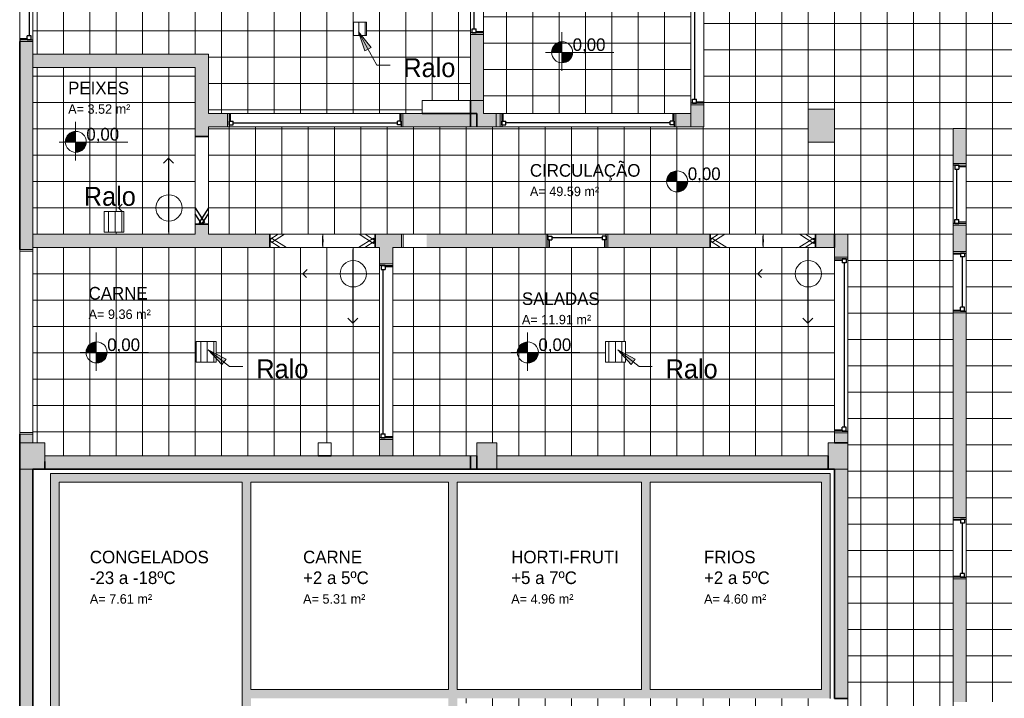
# Model space of a CAD drawing. Header units: metres. Extents: x -29 to 48, y -24 to 81.
# Tile 7 of 26: x -28.51 to -17.29, y -11.27 to -3.55. Entities that reach past the tile are written whole.
import ezdxf

# ---------------------------------------------------------------- set-up
doc = ezdxf.new("R2010")
doc.units = ezdxf.units.M
for name, color, linetype, lineweight in [('A-AREA-IDEN', 2, 'Continuous', 9), ('A-DETL', 90, 'Continuous', 18), ('A-DETL-GENF', 92, 'Continuous', 18), ('A-DETL-MBND', 5, 'Continuous', 18), ('A-DOOR', 31, 'Continuous', 18), ('A-GLAZ', 151, 'Continuous', 18), ('A-WALL', 113, 'Continuous', 18), ('A-WALL-PATT', 111, 'Continuous', 35), ('G-ANNO-TEXT', 231, 'Continuous', 9)]:
    doc.layers.add(name, color=color, linetype=linetype, lineweight=lineweight)
doc.styles.add('Century Gothic', font='GOTHIC.TTF', dxfattribs={"height": 0.107783})
doc.styles.add('Century Gothic_1', font='GOTHIC.TTF', dxfattribs={"height": 0.143711})
doc.styles.add('Century Gothic_2', font='GOTHIC.TTF', dxfattribs={"height": 0.215567})
doc.styles.add('Century Gothic_B', font='txt', dxfattribs={"height": 0.143612})

# ---------------------------------------------------------------- blocks, each defined once
blk = doc.blocks.new('Casement w Mullions-Number_0002 - _JANELA-2635482-PAGINAÇÃO DE PISO _Compreende trechos 2 e 3_')
at = {"layer": 'A-GLAZ'}
for p, q in [((-1.05, 0.075), (-1.05, -0.075)), ((-1.03095, -0.075), (-1.03095, 0.075)), ((-1.03095, 0.075), (-1.03095, -0.075)), ((1.03095, 0.075), (1.03095, -0.075)), ((1.03095, -0.075), (1.03095, 0.075)), ((1.05, -0.075), (1.05, 0.075)), ((-1.05, -0.075), (-1.03095, -0.075)), ((-1.03095, -0.075), (1.03095, -0.075)), ((1.03095, -0.075), (1.05, -0.075))]:
    blk.add_line(p, q, dxfattribs=at)
at = {"layer": 'A-GLAZ', "lineweight": 25}
for p, q in [((-1.03095, 0.01055), (-1.03095, 0.075)), ((-1.03095, 0.055), (-1.03095, 0.01055)), ((-1.03095, 0.055), (-0.9865, 0.055)), ((-1.03095, 0.01055), (-0.9865, 0.01055)), ((-1.03095, 0.01055), (-1.01825, 0.01055)), ((-1.01825, -0.075), (-1.01825, 0.01055)), ((-0.9865, 0.055), (-0.9865, 0.01055)), ((-0.9865, 0.03277), (0.9865, 0.03277)), ((0.9865, 0.055), (0.9865, 0.01055)), ((1.03095, 0.055), (0.9865, 0.055)), ((1.03095, 0.01055), (0.9865, 0.01055)), ((1.01825, 0.01055), (1.03095, 0.01055)), ((1.01825, 0.01055), (1.01825, -0.075)), ((1.03095, 0.01055), (1.03095, 0.075)), ((1.03095, 0.055), (1.03095, 0.01055)), ((-1.01825, -0.075), (-1.05, -0.075)), ((1.01825, -0.075), (1.05, -0.075))]:
    blk.add_line(p, q, dxfattribs=at)
blk = doc.blocks.new('Casement w Mullions-Number_0002 - _JANELA-V13-PAGINAÇÃO DE PISO _Compreende trechos 2 e 3_')
at = {"layer": 'A-GLAZ'}
for p, q in [((-1.05, 0.075), (-1.05, -0.075)), ((-1.03095, -0.075), (-1.03095, 0.075)), ((-1.03095, 0.075), (-1.03095, -0.075)), ((1.03095, 0.075), (1.03095, -0.075)), ((1.03095, -0.075), (1.03095, 0.075)), ((1.05, -0.075), (1.05, 0.075)), ((-1.05, -0.075), (-1.03095, -0.075)), ((-1.03095, -0.075), (1.03095, -0.075)), ((1.03095, -0.075), (1.05, -0.075))]:
    blk.add_line(p, q, dxfattribs=at)
blk = doc.blocks.new('Casement w Mullions-Number_0002 - _JANELA 2-2374376-PAGINAÇÃO DE PISO _Compreende trechos 2 e 3_')
at = {"layer": 'A-GLAZ'}
for p, q in [((-1, 0.075), (-1, -0.075)), ((-0.98095, -0.075), (-0.98095, 0.075)), ((-0.98095, 0.075), (-0.98095, -0.075)), ((0.98095, 0.075), (0.98095, -0.075)), ((0.98095, -0.075), (0.98095, 0.075)), ((1, -0.075), (1, 0.075))]:
    blk.add_line(p, q, dxfattribs=at)
at = {"layer": 'A-GLAZ', "lineweight": 25}
for p, q in [((-0.98095, 0.01055), (-0.98095, 0.075)), ((-0.98095, 0.055), (-0.98095, 0.01055)), ((-0.98095, 0.055), (-0.9365, 0.055)), ((-0.98095, 0.01055), (-0.9365, 0.01055)), ((-0.98095, 0.01055), (-0.96825, 0.01055)), ((-0.96825, -0.075), (-0.96825, 0.01055)), ((-0.9365, 0.055), (-0.9365, 0.01055)), ((-0.9365, 0.032775), (0.9365, 0.032775)), ((0.9365, 0.055), (0.9365, 0.01055)), ((0.98095, 0.055), (0.9365, 0.055)), ((0.98095, 0.01055), (0.9365, 0.01055)), ((0.96825, 0.01055), (0.98095, 0.01055)), ((0.96825, 0.01055), (0.96825, -0.075)), ((0.98095, 0.01055), (0.98095, 0.075)), ((0.98095, 0.055), (0.98095, 0.01055))]:
    blk.add_line(p, q, dxfattribs=at)
blk = doc.blocks.new('Casement w Mullions-Number_0002 - _JANELA 5-2627089-PAGINAÇÃO DE PISO _Compreende trechos 2 e 3_')
at = {"layer": 'A-GLAZ'}
for p, q in [((-0.35, -0.075), (-0.35, 0.075)), ((-0.33095, 0.075), (-0.33095, -0.075)), ((-0.33095, -0.075), (-0.33095, 0.075)), ((0.33095, -0.075), (0.33095, 0.075)), ((0.33095, 0.075), (0.33095, -0.075)), ((0.35, 0.075), (0.35, -0.075))]:
    blk.add_line(p, q, dxfattribs=at)
at = {"layer": 'A-GLAZ', "lineweight": 25}
for p, q in [((-0.31825, 0.075), (-0.31825, -0.01055)), ((0.31825, -0.01055), (0.31825, 0.075)), ((-0.33095, -0.01055), (-0.2865, -0.01055)), ((-0.33095, -0.055), (-0.33095, -0.01055)), ((-0.33095, -0.01055), (-0.31825, -0.01055)), ((-0.33095, -0.01055), (-0.33095, -0.075)), ((-0.33095, -0.055), (-0.2865, -0.055)), ((-0.2865, -0.055), (-0.2865, -0.01055)), ((-0.2865, -0.032775), (0.2865, -0.032775)), ((0.2865, -0.055), (0.2865, -0.01055)), ((0.33095, -0.01055), (0.2865, -0.01055)), ((0.33095, -0.055), (0.2865, -0.055)), ((0.31825, -0.01055), (0.33095, -0.01055)), ((0.33095, -0.055), (0.33095, -0.01055)), ((0.33095, -0.01055), (0.33095, -0.075))]:
    blk.add_line(p, q, dxfattribs=at)
blk = doc.blocks.new('Casement w Mullions-Number_0002 - _JANELA 5-2405608-PAGINAÇÃO DE PISO _Compreende trechos 2 e 3_')
at = {"layer": 'A-GLAZ'}
for p, q in [((0.33095, 0.075), (0.33095, -0.075)), ((0.33095, -0.075), (0.33095, 0.075)), ((0.35, -0.075), (0.35, 0.075))]:
    blk.add_line(p, q, dxfattribs=at)
blk = doc.blocks.new('Casement w Mullions-Number_0002 - _JANELA 2-2379083-PAGINAÇÃO DE PISO _Compreende trechos 2 e 3_')
at = {"layer": 'A-GLAZ'}
for p, q in [((-1, -0.075), (-1, 0.075)), ((-0.98095, 0.075), (-0.98095, -0.075)), ((-0.98095, -0.075), (-0.98095, 0.075)), ((0.98095, -0.075), (0.98095, 0.075)), ((0.98095, 0.075), (0.98095, -0.075)), ((1, 0.075), (1, -0.075))]:
    blk.add_line(p, q, dxfattribs=at)
at = {"layer": 'A-GLAZ', "lineweight": 25}
for p, q in [((-0.96825, 0.075), (-0.96825, -0.01055)), ((0.96825, -0.01055), (0.96825, 0.075)), ((-0.98095, -0.01055), (-0.9365, -0.01055)), ((-0.98095, -0.055), (-0.98095, -0.01055)), ((-0.98095, -0.01055), (-0.96825, -0.01055)), ((-0.98095, -0.01055), (-0.98095, -0.075)), ((-0.98095, -0.055), (-0.9365, -0.055)), ((-0.9365, -0.055), (-0.9365, -0.01055)), ((-0.9365, -0.032775), (0.9365, -0.032775)), ((0.9365, -0.055), (0.9365, -0.01055)), ((0.98095, -0.01055), (0.9365, -0.01055)), ((0.98095, -0.055), (0.9365, -0.055)), ((0.96825, -0.01055), (0.98095, -0.01055)), ((0.98095, -0.055), (0.98095, -0.01055)), ((0.98095, -0.01055), (0.98095, -0.075))]:
    blk.add_line(p, q, dxfattribs=at)
blk = doc.blocks.new('Casement w Mullions-Number_0002 - _JANELA 2-2636773-PAGINAÇÃO DE PISO _Compreende trechos 2 e 3_')
at = {"layer": 'A-GLAZ'}
for p, q in [((-1, 0.075), (-1, -0.075)), ((-0.98095, -0.075), (-0.98095, 0.075)), ((-0.98095, 0.075), (-0.98095, -0.075)), ((0.98095, 0.075), (0.98095, -0.075)), ((0.98095, -0.075), (0.98095, 0.075)), ((1, -0.075), (1, 0.075))]:
    blk.add_line(p, q, dxfattribs=at)
at = {"layer": 'A-GLAZ', "lineweight": 25}
for p, q in [((-0.98095, 0.01055), (-0.98095, 0.075)), ((-0.98095, 0.055), (-0.98095, 0.01055)), ((-0.98095, 0.055), (-0.9365, 0.055)), ((-0.98095, 0.01055), (-0.9365, 0.01055)), ((-0.98095, 0.01055), (-0.96825, 0.01055)), ((-0.96825, -0.075), (-0.96825, 0.01055)), ((-0.9365, 0.055), (-0.9365, 0.01055)), ((-0.9365, 0.032775), (0.9365, 0.032775)), ((0.9365, 0.055), (0.9365, 0.01055)), ((0.98095, 0.055), (0.9365, 0.055)), ((0.98095, 0.01055), (0.9365, 0.01055)), ((0.96825, 0.01055), (0.98095, 0.01055)), ((0.96825, 0.01055), (0.96825, -0.075)), ((0.98095, 0.01055), (0.98095, 0.075)), ((0.98095, 0.055), (0.98095, 0.01055))]:
    blk.add_line(p, q, dxfattribs=at)
blk = doc.blocks.new('Casement w Mullions-Number_0002 - _JANELA 2-2381636-PAGINAÇÃO DE PISO _Compreende trechos 2 e 3_')
at = {"layer": 'A-GLAZ'}
for p, q in [((-1, 0.075), (-1, -0.075)), ((-0.98095, -0.075), (-0.98095, 0.075)), ((-0.98095, 0.075), (-0.98095, -0.075)), ((0.98095, 0.075), (0.98095, -0.075)), ((0.98095, -0.075), (0.98095, 0.075)), ((1, -0.075), (1, 0.075))]:
    blk.add_line(p, q, dxfattribs=at)
at = {"layer": 'A-GLAZ', "lineweight": 25}
for p, q in [((-0.98095, 0.01055), (-0.98095, 0.075)), ((-0.98095, 0.055), (-0.98095, 0.01055)), ((-0.98095, 0.055), (-0.9365, 0.055)), ((-0.98095, 0.01055), (-0.9365, 0.01055)), ((-0.98095, 0.01055), (-0.96825, 0.01055)), ((-0.96825, -0.075), (-0.96825, 0.01055)), ((-0.9365, 0.055), (-0.9365, 0.01055)), ((-0.9365, 0.032775), (0.9365, 0.032775)), ((0.9365, 0.055), (0.9365, 0.01055)), ((0.98095, 0.055), (0.9365, 0.055)), ((0.98095, 0.01055), (0.9365, 0.01055)), ((0.96825, 0.01055), (0.98095, 0.01055)), ((0.96825, 0.01055), (0.96825, -0.075)), ((0.98095, 0.01055), (0.98095, 0.075)), ((0.98095, 0.055), (0.98095, 0.01055))]:
    blk.add_line(p, q, dxfattribs=at)
blk = doc.blocks.new('Casement w Mullions-Number_0002 - _JANELA 5-V20-PAGINAÇÃO DE PISO _Compreende trechos 2 e 3_')
at = {"layer": 'A-GLAZ'}
for p, q in [((-0.35, 0.075), (-0.35, -0.075)), ((-0.33095, -0.075), (-0.33095, 0.075)), ((-0.33095, 0.075), (-0.33095, -0.075)), ((0.33095, 0.075), (0.33095, -0.075)), ((0.33095, -0.075), (0.33095, 0.075)), ((0.35, -0.075), (0.35, 0.075))]:
    blk.add_line(p, q, dxfattribs=at)
at = {"layer": 'A-GLAZ', "lineweight": 25}
for p, q in [((-0.33095, 0.01055), (-0.33095, 0.075)), ((-0.33095, 0.055), (-0.33095, 0.01055)), ((-0.33095, 0.055), (-0.2865, 0.055)), ((-0.33095, 0.01055), (-0.2865, 0.01055)), ((-0.33095, 0.01055), (-0.31825, 0.01055)), ((-0.31825, -0.075), (-0.31825, 0.01055)), ((-0.2865, 0.055), (-0.2865, 0.01055)), ((-0.2865, 0.032775), (0.2865, 0.032775)), ((0.2865, 0.055), (0.2865, 0.01055)), ((0.33095, 0.055), (0.2865, 0.055)), ((0.33095, 0.01055), (0.2865, 0.01055)), ((0.31825, 0.01055), (0.33095, 0.01055)), ((0.31825, 0.01055), (0.31825, -0.075)), ((0.33095, 0.01055), (0.33095, 0.075)), ((0.33095, 0.055), (0.33095, 0.01055))]:
    blk.add_line(p, q, dxfattribs=at)
blk = doc.blocks.new('M_Bifold-2 Panel - 0915 x 2134mm-2540480-PAGINAÇÃO DE PISO _Compreende trechos 2 e 3_')
at = {"layer": 'A-DOOR', "color": 7}
for p, q in [((-0.6, 0), (-0.482, 0.075)), ((-0.58, 0.031), (-0.6, 0)), ((-0.411, 0.075), (-0.58, -0.032)), ((-0.419, -0.075), (-0.58, 0.031)), ((0.433, -0.075), (0.58, 0.018)), ((0.58, 0.018), (0.6, -0.014)), ((-0.6, 0), (-0.486, -0.075)), ((-0.58, -0.032), (-0.6, 0)), ((0.6, -0.014), (0.504, -0.075))]:
    blk.add_line(p, q, dxfattribs=at)
at = {"layer": 'A-DOOR'}
for p, q in [((0.411, 0.075), (0.58, -0.032)), ((0.6, 0), (0.482, 0.075)), ((0.58, -0.032), (0.6, 0))]:
    blk.add_line(p, q, dxfattribs=at)
at = {"layer": 'A-DOOR', "color": 7}
for centre, radius, start, end in [((0.917, -0.001), 0.923, 175.2437, 184.5797), ((-0.917, -0.001), 0.918, 355.3971, 4.7804)]:
    blk.add_arc(centre, radius, start, end, dxfattribs=at)
blk = doc.blocks.new('M_Bifold-2 Panel - Cópia - 0915 x 2134mm-2556631-PAGINAÇÃO DE PISO _Compreende trechos 2 e 3_')
at = {"layer": 'A-DOOR', "lineweight": 25}
for p, q in [((0.311, 0.075), (0.48, -0.032)), ((0.311, -0.075), (0.48, 0.032)), ((0.5, 0), (0.382, 0.075)), ((0.5, 0), (0.382, -0.075)), ((0.48, 0.032), (0.5, 0)), ((0.48, -0.032), (0.5, 0))]:
    blk.add_line(p, q, dxfattribs=at)

msp = doc.modelspace()

# ---------------------------------------------------------------- hatches: boundary and pattern name
at = {"layer": 'A-DETL-GENF'}
h = msp.add_hatch(dxfattribs=at)
h.set_pattern_fill('FP_9', color=8, style=0, pattern_type=2)
h.set_pattern_definition([(0, (0.188, 0.225), (0, 0.3), []), (90, (0.188, 0.225), (-0.3, 2e-17), [])])
h.paths.add_polyline_path([(-24.164, -4.615), (-23.927, -4.615), (-23.927, -4.465), (-23.377, -4.465), (-23.377, -0.825), (-24.112, -0.825), (-24.112, 0.525), (-24.662, 0.525), (-24.662, 4.925), (-28.212, 4.925), (-28.212, 4.695), (-28.362, 4.695), (-28.362, -0.58), (-28.212, -0.58), (-28.212, -0.815), (-28.362, -0.815), (-28.362, -3.94), (-26.362, -3.94), (-26.362, -4.615), (-24.348, -4.615)], flags=0)
h.paths.add_polyline_path([(-24.662, -3.725), (-24.709, -3.725), (-24.709, -3.575), (-24.559, -3.575), (-24.559, -3.725)], flags=0)
h.paths.add_polyline_path([(-26.954, -2.061), (-26.978, -2.061), (-26.978, -1.829), (-26.751, -1.829), (-26.751, -2.061), (-26.781, -2.061)], flags=0)
h.paths.add_polyline_path([(-27.029, -1.239), (-27.029, -1.119), (-27.145, -1.119), (-27.141, -1.089), (-27.129, -1.061), (-27.111, -1.036), (-27.087, -1.017), (-27.059, -1.004), (-27.029, -0.999), (-27.029, -1.119), (-26.908, -1.119), (-26.911, -1.146), (-26.92, -1.172), (-26.935, -1.194), (-26.954, -1.213), (-26.976, -1.228), (-27.002, -1.236)], flags=0)
h.paths.add_polyline_path([(-26.966, 3.454), (-26.966, 3.685), (-26.739, 3.685), (-26.739, 3.454)], flags=0)
h = msp.add_hatch(dxfattribs=at)
h.set_pattern_fill('FP_31', style=0, pattern_type=2)
h.set_pattern_definition([(90, (-0.8, 0), (-0.075, 5e-18), [])])
h.paths.add_polyline_path([(-19.602, -19.59), (-19.452, -19.59), (-19.452, -19.44), (-19.602, -19.44), (-19.602, -19.52)], flags=0)
h.paths.add_polyline_path([(-23.993, -14.475), (-23.993, -14.255), (-24.943, -14.255), (-24.943, -14.475), (-24.348, -14.475)], flags=0)
h.paths.add_polyline_path([(-14.277, -12.49), (-14.127, -12.49), (-14.127, -12.34), (-14.277, -12.34), (-14.277, -12.415)], flags=0)
h.paths.add_polyline_path([(-26.501, -7.446), (-26.274, -7.446), (-26.274, -7.213), (-26.501, -7.213), (-26.501, -7.414)], flags=0)
h.paths.add_polyline_path([(-21.61, -7.446), (-21.61, -7.213), (-21.837, -7.213), (-21.837, -7.446)], flags=0)
h.paths.add_polyline_path([(-27.551, -5.965), (-27.324, -5.965), (-27.324, -5.732), (-27.551, -5.732), (-27.551, -5.877)], flags=0)
h.paths.add_polyline_path([(-24.662, -3.725), (-24.559, -3.725), (-24.559, -3.575), (-24.709, -3.575), (-24.709, -3.725)], flags=0)
h.paths.add_polyline_path([(-22.219, -2.831), (-21.992, -2.831), (-21.992, -2.599), (-22.219, -2.599)], flags=0)
h.paths.add_polyline_path([(-26.954, -2.061), (-26.751, -2.061), (-26.751, -1.829), (-26.978, -1.829), (-26.978, -2.061), (-26.976, -2.061)], flags=0)
h.paths.add_polyline_path([(-23.937, 0.51), (-23.787, 0.51), (-23.787, 0.66), (-23.937, 0.66), (-23.937, 0.655)], flags=0)
h.paths.add_polyline_path([(-17.048, 1.232), (-16.363, 1.232), (-16.363, 1.457), (-17.048, 1.457), (-17.048, 1.232)], flags=0)
h.paths.add_polyline_path([(-26.966, 3.454), (-26.739, 3.454), (-26.739, 3.685), (-26.966, 3.685)], flags=0)
h.paths.add_polyline_path([(-20.716, 4.618), (-20.716, 4.85), (-20.943, 4.85), (-20.943, 4.618), (-20.925, 4.618)], flags=0)
h = msp.add_hatch(dxfattribs=at)
h.set_pattern_fill('FP_16', color=8, style=0, pattern_type=2)
h.set_pattern_definition([(0, (0.873, -0.59), (0, 0.3), []), (90, (0.873, -0.59), (-0.3, 2e-17), [])])
h.paths.add_polyline_path([(-17.727, -13.79), (-17.727, -12.465), (-15.502, -12.465), (-15.502, -12.415), (-15.202, -12.415), (-15.202, -12.565), (-11.227, -12.565), (-11.227, -12.415), (-10.827, -12.415), (-10.827, -12.515), (-8.987, -12.515), (-8.987, -9.515), (-10.083, -9.515), (-10.083, -5.737), (-12.345, -3.689), (-16.227, -3.689), (-16.227, -2.425), (-19.377, -2.425), (-19.377, 0.725), (-23.962, 0.725), (-23.962, -0.675), (-23.377, -0.675), (-23.377, -0.505), (-23.077, -0.505), (-23.077, -0.665), (-20.717, -0.665), (-20.717, -4.765), (-26.362, -4.765), (-26.362, -5.99), (-19.077, -5.99), (-19.077, -12.79), (-19.227, -12.79), (-19.227, -13.79), (-17.877, -13.79)], flags=0)
h.paths.add_polyline_path([(-14.277, -12.49), (-14.277, -12.34), (-14.127, -12.34), (-14.127, -12.49)], flags=0)
h.paths.add_polyline_path([(-15.791, -11.465), (-17.877, -11.465), (-17.877, -4.785), (-17.727, -4.785), (-17.727, -11.315), (-15.027, -11.315), (-15.027, -11.465), (-15.502, -11.465)], flags=0)
h.paths.add_polyline_path([(-12.368, -11.465), (-14.027, -11.465), (-14.027, -11.315), (-11.277, -11.315), (-11.277, -11.465), (-12.277, -11.465)], flags=0)
h.paths.add_polyline_path([(-12.771, -10.216), (-12.771, -9.983), (-12.544, -9.983), (-12.544, -10.216)], flags=0)
h.paths.add_polyline_path([(-15.791, -10.166), (-15.791, -9.933), (-15.564, -9.933), (-15.564, -10.166)], flags=0)
h.paths.add_polyline_path([(-17.141, -10.166), (-17.141, -9.933), (-16.914, -9.933), (-16.914, -10.166)], flags=0)
h.paths.add_polyline_path([(-16.314, -8.686), (-16.541, -8.686), (-16.541, -8.454), (-16.314, -8.454)], flags=0)
h.paths.add_polyline_path([(-14.552, -8.209), (-14.552, -8.09), (-14.668, -8.09), (-14.665, -8.059), (-14.653, -8.031), (-14.635, -8.006), (-14.611, -7.987), (-14.583, -7.975), (-14.552, -7.97), (-14.552, -8.09), (-14.432, -8.09), (-14.435, -8.116), (-14.444, -8.142), (-14.458, -8.164), (-14.477, -8.183), (-14.5, -8.198), (-14.526, -8.207)], flags=0)
h.paths.add_polyline_path([(-15.829, -8.101), (-15.829, -7.151), (-15.609, -7.151), (-15.609, -8.101)], flags=0)
h.paths.add_polyline_path([(-11.573, -7.61), (-11.729, -7.454), (-11.057, -6.782), (-10.901, -6.938), (-11.277, -7.314)], flags=0)
h.paths.add_polyline_path([(-15.609, -5.701), (-15.829, -5.701), (-15.829, -4.751), (-15.609, -4.751)], flags=0)
h.paths.add_polyline_path([(-13.638, -5.545), (-13.793, -5.389), (-13.122, -4.717), (-12.966, -4.873), (-13.122, -5.029)], flags=0)
h.paths.add_polyline_path([(-21.025, -5.509), (-21.025, -5.39), (-21.141, -5.39), (-21.137, -5.359), (-21.125, -5.331), (-21.107, -5.306), (-21.083, -5.287), (-21.055, -5.275), (-21.025, -5.27), (-21.025, -5.39), (-20.904, -5.39), (-20.907, -5.416), (-20.916, -5.442), (-20.931, -5.464), (-20.95, -5.483), (-20.973, -5.498), (-20.998, -5.507)], flags=0)
h.paths.add_polyline_path([(-19.527, -4.94), (-19.527, -4.565), (-19.227, -4.565), (-19.227, -4.94)], flags=0)
h.paths.add_polyline_path([(-23.787, 0.51), (-23.937, 0.51), (-23.937, 0.66), (-23.787, 0.66), (-23.787, 0.65)], flags=0)
h = msp.add_hatch(dxfattribs=at)
h.set_pattern_fill('FP_14', color=8, style=0, pattern_type=2)
h.set_pattern_definition([(0, (0.133, 0.085), (0, 0.3), []), (90, (0.133, 0.085), (-0.3, 2e-17), [])])
h.paths.add_polyline_path([(-20.867, -4.615), (-20.867, -0.815), (-23.227, -0.815), (-23.227, -4.615), (-20.925, -4.615)], flags=0)
h.paths.add_polyline_path([(-22.336, -4.039), (-22.336, -3.919), (-22.452, -3.919), (-22.448, -3.889), (-22.437, -3.861), (-22.419, -3.836), (-22.395, -3.817), (-22.367, -3.804), (-22.336, -3.799), (-22.336, -3.919), (-22.216, -3.919), (-22.219, -3.946), (-22.228, -3.972), (-22.242, -3.994), (-22.261, -4.013), (-22.284, -4.028), (-22.31, -4.036)], flags=0)
h.paths.add_polyline_path([(-21.992, -2.831), (-22.219, -2.831), (-22.219, -2.599), (-21.992, -2.599)], flags=0)
for points in [[(-22.336, -3.919), (-22.336, -3.799), (-22.367, -3.804), (-22.395, -3.817), (-22.419, -3.836), (-22.437, -3.861), (-22.448, -3.889), (-22.452, -3.919), (-22.437, -3.919)], [(-22.336, -4.039), (-22.306, -4.035), (-22.284, -4.028), (-22.261, -4.013), (-22.242, -3.994), (-22.228, -3.972), (-22.219, -3.946), (-22.216, -3.919), (-22.336, -3.919)], [(-27.877, -4.94), (-27.877, -4.82), (-27.908, -4.825), (-27.936, -4.837), (-27.96, -4.856), (-27.978, -4.881), (-27.989, -4.909), (-27.993, -4.94), (-27.889, -4.94)], [(-27.877, -5.059), (-27.847, -5.055), (-27.825, -5.048), (-27.802, -5.033), (-27.783, -5.014), (-27.769, -4.992), (-27.76, -4.966), (-27.757, -4.94), (-27.877, -4.94), (-27.877, -5.057)], [(-21.037, -5.39), (-21.025, -5.39), (-21.025, -5.27), (-21.056, -5.275), (-21.083, -5.287), (-21.107, -5.306), (-21.125, -5.331), (-21.137, -5.359), (-21.141, -5.39), (-21.056, -5.39)], [(-21.025, -5.509), (-20.994, -5.505), (-20.973, -5.498), (-20.95, -5.483), (-20.931, -5.464), (-20.916, -5.442), (-20.907, -5.416), (-20.904, -5.39), (-21.025, -5.39), (-21.025, -5.507)], [(-27.64, -7.337), (-27.64, -7.217), (-27.67, -7.222), (-27.698, -7.234), (-27.722, -7.254), (-27.74, -7.278), (-27.752, -7.307), (-27.756, -7.337), (-27.74, -7.337)], [(-22.727, -7.337), (-22.727, -7.217), (-22.757, -7.222), (-22.785, -7.234), (-22.809, -7.254), (-22.827, -7.278), (-22.839, -7.307), (-22.843, -7.337), (-22.827, -7.337)], [(-27.64, -7.457), (-27.609, -7.453), (-27.588, -7.445), (-27.565, -7.431), (-27.546, -7.412), (-27.531, -7.389), (-27.522, -7.364), (-27.519, -7.337), (-27.64, -7.337)], [(-22.727, -7.457), (-22.696, -7.453), (-22.674, -7.445), (-22.652, -7.431), (-22.633, -7.412), (-22.618, -7.389), (-22.609, -7.364), (-22.606, -7.337), (-22.727, -7.337)]]:
    msp.add_hatch(color=7, dxfattribs=at).paths.add_polyline_path(points, flags=0)
h = msp.add_hatch(dxfattribs=at)
h.set_pattern_fill('FP_10', color=8, style=0, pattern_type=2)
h.set_pattern_definition([(0, (0.188, -0.29), (0, 0.3), []), (90, (0.188, -0.29), (-0.3, 2e-17), [])])
h.paths.add_polyline_path([(-28.362, -5.99), (-26.512, -5.99), (-26.512, -4.09), (-28.362, -4.09), (-28.362, -5.44)], flags=0)
h.paths.add_polyline_path([(-27.551, -5.965), (-27.551, -5.732), (-27.324, -5.732), (-27.324, -5.965)], flags=0)
h.paths.add_polyline_path([(-27.877, -5.059), (-27.877, -4.94), (-27.993, -4.94), (-27.989, -4.909), (-27.978, -4.881), (-27.96, -4.856), (-27.936, -4.837), (-27.908, -4.825), (-27.877, -4.82), (-27.877, -4.94), (-27.757, -4.94), (-27.76, -4.966), (-27.771, -4.995), (-27.783, -5.014), (-27.802, -5.033), (-27.825, -5.048), (-27.851, -5.057)], flags=0)
h = msp.add_hatch(dxfattribs=at)
h.set_pattern_fill('FP_11', color=8, style=0, pattern_type=2)
h.set_pattern_definition([(0, (0.188, 0.16), (0, 0.3), []), (90, (0.188, 0.16), (-0.3, 2e-17), [])])
h.paths.add_polyline_path([(-27.771, -8.515), (-25.112, -8.515), (-25.112, -8.365), (-24.962, -8.365), (-24.962, -8.515), (-24.412, -8.515), (-24.412, -6.14), (-28.362, -6.14), (-28.362, -8.365), (-28.227, -8.365), (-28.227, -8.515), (-28.162, -8.515)], flags=0)
h.paths.add_polyline_path([(-27.64, -7.457), (-27.64, -7.337), (-27.756, -7.337), (-27.752, -7.307), (-27.74, -7.278), (-27.722, -7.254), (-27.698, -7.234), (-27.67, -7.222), (-27.64, -7.217), (-27.64, -7.337), (-27.519, -7.337), (-27.522, -7.364), (-27.531, -7.389), (-27.546, -7.412), (-27.565, -7.431), (-27.588, -7.445), (-27.613, -7.454)], flags=0)
h.paths.add_polyline_path([(-26.362, -7.446), (-26.501, -7.446), (-26.501, -7.213), (-26.274, -7.213), (-26.274, -7.446)], flags=0)
h = msp.add_hatch(dxfattribs=at)
h.set_pattern_fill('FP_12', color=8, style=0, pattern_type=2)
h.set_pattern_definition([(0, (0.273, 0.16), (0, 0.3), []), (90, (0.273, 0.16), (-0.3, 2e-17), [])])
h.paths.add_polyline_path([(-23.877, -8.515), (-23.302, -8.515), (-23.302, -8.365), (-23.077, -8.365), (-23.077, -8.515), (-19.302, -8.515), (-19.302, -8.365), (-19.227, -8.365), (-19.227, -6.14), (-24.262, -6.14), (-24.262, -8.515)], flags=0)
h.paths.add_polyline_path([(-22.727, -7.457), (-22.727, -7.337), (-22.843, -7.337), (-22.839, -7.307), (-22.827, -7.278), (-22.809, -7.254), (-22.785, -7.234), (-22.757, -7.222), (-22.727, -7.217), (-22.727, -7.337), (-22.606, -7.337), (-22.609, -7.364), (-22.618, -7.389), (-22.633, -7.412), (-22.652, -7.431), (-22.674, -7.445), (-22.7, -7.454)], flags=0)
h.paths.add_polyline_path([(-21.61, -7.446), (-21.837, -7.446), (-21.837, -7.213), (-21.61, -7.213), (-21.61, -7.337)], flags=0)
h = msp.add_hatch(color=150, dxfattribs=at)
h.paths.add_polyline_path([(-24.348, -12.565), (-23.527, -12.565), (-23.527, -11.275), (-19.277, -11.275), (-19.277, -8.715), (-28.162, -8.715), (-28.162, -12.565), (-25.877, -12.565)], flags=0)
h.paths.add_polyline_path([(-23.627, -12.465), (-25.877, -12.465), (-25.877, -11.275), (-23.627, -11.275), (-23.627, -12.366)], flags=0)
h.paths.add_polyline_path([(-25.977, -12.465), (-28.062, -12.465), (-28.062, -8.815), (-25.977, -8.815), (-25.977, -11.275)], flags=0)
h.paths.add_polyline_path([(-25.877, -11.175), (-25.877, -8.815), (-23.627, -8.815), (-23.627, -11.175), (-24.348, -11.175)], flags=0)
h.paths.add_polyline_path([(-22.637, -11.175), (-23.527, -11.175), (-23.527, -8.815), (-21.427, -8.815), (-21.427, -11.175)], flags=0)
h.paths.add_polyline_path([(-21.327, -11.175), (-21.327, -8.815), (-19.377, -8.815), (-19.377, -11.175), (-20.925, -11.175)], flags=0)
h = msp.add_hatch(dxfattribs=at)
h.set_pattern_fill('FP_8', color=8, style=0, pattern_type=2)
h.set_pattern_definition([(0, (0.273, 0.125), (0, 0.3), []), (90, (0.273, 0.125), (-0.3, 2e-17), [])])
h.paths.add_polyline_path([(-23.377, -12.615), (-23.377, -12.465), (-23.077, -12.465), (-23.077, -12.615), (-19.377, -12.615), (-19.377, -12.49), (-19.227, -12.49), (-19.227, -11.275), (-23.527, -11.275), (-23.527, -12.615), (-23.488, -12.615)], flags=0)
h.paths.add_polyline_path([(-23.377, -11.481), (-23.449, -11.481), (-23.449, -11.331), (-23.299, -11.331), (-23.299, -11.481), (-23.321, -11.481)], flags=0)
at = {"layer": 'A-WALL'}
h = msp.add_hatch(color=7, dxfattribs=at)
h.paths.add_polyline_path([(-19.077, -8.365), (-19.077, -8.252), (-19.227, -8.252), (-19.227, -8.365)], flags=0)
h.paths.add_polyline_path([(-19.227, -6.252), (-19.077, -6.252), (-19.077, -5.99), (-19.227, -5.99), (-19.227, -6.14)], flags=0)
at = {"layer": 'A-WALL-PATT', "lineweight": 18}
h = msp.add_hatch(color=7, dxfattribs=at)
h.paths.add_polyline_path([(-20.717, -4.765), (-20.717, -4.515), (-20.867, -4.515), (-20.867, -4.765)], flags=0)
h.paths.add_polyline_path([(-20.717, -2.515), (-20.717, -0.665), (-20.867, -0.665), (-20.867, -2.515)], flags=0)
at = {"layer": 'A-WALL-PATT'}
h = msp.add_hatch(color=250, dxfattribs=at)
h.paths.add_polyline_path([(-23.302, -4.111), (-23.227, -4.111), (-23.227, -3.715), (-23.377, -3.715), (-23.377, -4.111)], flags=0)
h.paths.add_polyline_path([(-23.377, -1.715), (-23.227, -1.715), (-23.227, -0.815), (-23.377, -0.815), (-23.377, -0.825)], flags=0)
h = msp.add_hatch(color=250, dxfattribs=at)
h.paths.add_polyline_path([(-28.362, -8.365), (-28.362, -8.265), (-28.512, -8.265), (-28.512, -8.365)], flags=0)
h.paths.add_polyline_path([(-28.512, -1.695), (-28.362, -1.695), (-28.362, -1.515), (-28.512, -1.515)], flags=0)
for points in [[(-28.512, -6.165), (-28.362, -6.165), (-28.362, -3.795), (-28.512, -3.795), (-28.512, -5.99)], [(-28.362, -4.09), (-27.889, -4.09), (-27.889, -3.94), (-28.362, -3.94), (-28.362, -4.074)], [(-27.771, -4.09), (-26.512, -4.09), (-26.512, -3.94), (-27.889, -3.94), (-27.889, -4.09)], [(-23.377, -4.465), (-23.227, -4.465), (-23.227, -4.111), (-23.377, -4.111)], [(-23.302, -4.765), (-23.119, -4.765), (-23.119, -4.615), (-23.227, -4.615), (-23.227, -4.465), (-23.377, -4.465), (-23.377, -4.615), (-23.302, -4.615)], [(-23.302, -4.765), (-23.302, -4.615), (-23.877, -4.615), (-23.877, -4.765)], [(-23.082, -4.765), (-23.082, -4.615), (-23.119, -4.615), (-23.119, -4.765)], [(-28.227, -6.14), (-27.889, -6.14), (-27.889, -5.99), (-28.362, -5.99), (-28.362, -6.14)], [(-23.877, -6.14), (-23.119, -6.14), (-23.119, -5.99), (-23.877, -5.99)], [(-28.227, -8.577), (-28.227, -8.365), (-28.512, -8.365), (-28.512, -8.577), (-28.362, -8.577)], [(-23.302, -8.601), (-23.119, -8.601), (-23.119, -8.365), (-23.302, -8.365), (-23.302, -8.515), (-23.377, -8.515), (-23.377, -8.601)], [(-23.119, -8.665), (-23.077, -8.665), (-23.077, -8.365), (-23.119, -8.365), (-23.119, -8.601), (-23.302, -8.601), (-23.302, -8.665)], [(-24.412, -8.665), (-23.302, -8.665), (-23.302, -8.601), (-23.877, -8.601), (-23.877, -8.515), (-28.227, -8.515), (-28.227, -8.665), (-27.771, -8.665)], [(-23.377, -8.601), (-23.377, -8.515), (-23.877, -8.515), (-23.877, -8.601), (-23.527, -8.601)], [(-28.362, -8.665), (-28.227, -8.665), (-28.227, -8.577), (-28.512, -8.577), (-28.512, -8.665)], [(-28.512, -10.33), (-28.362, -10.33), (-28.362, -8.665), (-28.512, -8.665), (-28.512, -8.669)], [(-28.512, -10.49), (-28.362, -10.49), (-28.362, -10.33), (-28.512, -10.33)]]:
    msp.add_hatch(color=250, dxfattribs=at).paths.add_polyline_path(points, flags=0)
at = {"layer": 'A-WALL-PATT', "lineweight": 18}
h = msp.add_hatch(color=7, dxfattribs=at)
h.paths.add_polyline_path([(-26.362, -5.99), (-26.362, -5.877), (-26.512, -5.877), (-26.512, -5.99)], flags=0)
h.paths.add_polyline_path([(-26.512, -4.877), (-26.362, -4.877), (-26.362, -3.94), (-26.512, -3.94), (-26.512, -4.765)], flags=0)
for points in [[(-19.227, -4.94), (-19.227, -4.565), (-19.527, -4.565), (-19.527, -4.94), (-19.377, -4.94)], [(-19.277, -8.665), (-19.077, -8.665), (-19.077, -8.365), (-19.302, -8.365), (-19.302, -8.665)], [(-19.302, -8.665), (-19.302, -8.515), (-23.077, -8.515), (-23.077, -8.665), (-19.377, -8.665)], [(-19.077, -11.275), (-19.077, -8.665), (-19.227, -8.665), (-19.227, -11.275), (-19.214, -11.275)], [(-28.362, -11.79), (-28.362, -10.49), (-28.512, -10.49), (-28.512, -11.79)]]:
    msp.add_hatch(color=7, dxfattribs=at).paths.add_polyline_path(points, flags=0)
at = {"layer": 'A-WALL-PATT'}
h = msp.add_hatch(color=250, dxfattribs=at)
h.paths.add_polyline_path([(-26.362, -4.765), (-26.145, -4.765), (-26.145, -4.615), (-26.362, -4.615)], flags=0)
h.paths.add_polyline_path([(-24.145, -4.765), (-23.877, -4.765), (-23.877, -4.615), (-24.145, -4.615)], flags=0)
at = {"layer": 'A-WALL-PATT', "lineweight": 18}
h = msp.add_hatch(color=7, dxfattribs=at)
h.paths.add_polyline_path([(-23.037, -4.765), (-23.037, -4.615), (-23.082, -4.615), (-23.082, -4.765)], flags=0)
h.paths.add_polyline_path([(-20.925, -4.765), (-20.867, -4.765), (-20.867, -4.615), (-21.037, -4.615), (-21.037, -4.765)], flags=0)
h = msp.add_hatch(color=7, dxfattribs=at)
h.paths.add_polyline_path([(-17.877, -11.315), (-17.727, -11.315), (-17.727, -9.915), (-17.877, -9.915), (-17.877, -11.078)], flags=0)
h.paths.add_polyline_path([(-17.727, -9.215), (-17.727, -6.885), (-17.877, -6.885), (-17.877, -9.215)], flags=0)
h.paths.add_polyline_path([(-17.727, -6.185), (-17.727, -5.885), (-17.877, -5.885), (-17.877, -6.185)], flags=0)
h.paths.add_polyline_path([(-17.727, -5.185), (-17.727, -4.785), (-17.877, -4.785), (-17.877, -5.185)], flags=0)
at = {"layer": 'A-WALL-PATT'}
h = msp.add_hatch(color=250, dxfattribs=at)
h.paths.add_polyline_path([(-23.077, -6.14), (-22.512, -6.14), (-22.512, -5.99), (-23.119, -5.99), (-23.119, -6.14)], flags=0)
h.paths.add_polyline_path([(-24.162, -6.14), (-24.162, -5.99), (-24.462, -5.99), (-24.462, -6.14), (-24.262, -6.14)], flags=0)
h.paths.add_polyline_path([(-20.645, -6.14), (-20.645, -5.99), (-21.812, -5.99), (-21.812, -6.14), (-20.717, -6.14)], flags=0)
h.paths.add_polyline_path([(-19.227, -6.14), (-19.227, -5.99), (-19.445, -5.99), (-19.445, -6.14), (-19.302, -6.14)], flags=0)
h.paths.add_polyline_path([(-26.362, -6.14), (-25.662, -6.14), (-25.662, -5.99), (-27.889, -5.99), (-27.889, -6.14), (-26.512, -6.14)], flags=0)
at = {"layer": 'A-WALL-PATT', "lineweight": 18}
h = msp.add_hatch(color=7, dxfattribs=at)
h.paths.add_polyline_path([(-24.262, -8.515), (-24.262, -8.327), (-24.412, -8.327), (-24.412, -8.515), (-24.348, -8.515)], flags=0)
h.paths.add_polyline_path([(-24.348, -6.327), (-24.262, -6.327), (-24.262, -6.14), (-24.412, -6.14), (-24.412, -6.327), (-24.35, -6.327)], flags=0)
at = {"layer": 'G-ANNO-TEXT'}
for points in [[(-24.651, -3.683), (-24.579, -3.9), (-24.509, -3.862)], [(-26.363, -7.305), (-26.21, -7.475), (-26.161, -7.413)], [(-21.699, -7.305), (-21.546, -7.475), (-21.498, -7.413)]]:
    msp.add_hatch(color=50, dxfattribs=at).paths.add_polyline_path(points, flags=0)

# ---------------------------------------------------------------- linework, layer by layer
at = {"layer": 'A-DETL'}
for p, q in [((-20.717, -0.665), (-20.717, -4.765)), ((-28.362, -0.815), (-28.362, -3.94)), ((-23.377, -4.465), (-23.377, -0.825)), ((-23.227, -0.815), (-23.227, -4.615)), ((-20.867, -4.615), (-20.867, -0.815)), ((-24.559, -3.575), (-24.709, -3.575)), ((-24.709, -3.575), (-24.709, -3.725)), ((-24.559, -3.725), (-24.559, -3.575)), ((-24.709, -3.725), (-24.559, -3.725)), ((-28.362, -3.94), (-26.362, -3.94)), ((-26.362, -3.94), (-26.362, -4.615)), ((-28.362, -4.09), (-28.362, -5.99)), ((-26.512, -4.09), (-28.362, -4.09)), ((-26.512, -5.99), (-26.512, -4.09)), ((-23.927, -4.615), (-23.927, -4.465)), ((-23.927, -4.465), (-23.377, -4.465)), ((-19.527, -4.94), (-19.527, -4.565)), ((-19.527, -4.565), (-19.227, -4.565)), ((-19.227, -4.565), (-19.227, -4.94)), ((-19.227, -4.865), (-19.227, -4.565)), ((-26.362, -4.615), (-23.927, -4.615)), ((-23.227, -4.615), (-20.867, -4.615)), ((-20.717, -4.765), (-26.362, -4.765)), ((-26.362, -4.765), (-26.362, -5.99)), ((-17.877, -4.785), (-17.727, -4.785)), ((-17.877, -11.465), (-17.877, -4.785)), ((-17.727, -4.785), (-17.727, -11.315)), ((-19.227, -4.94), (-19.527, -4.94)), ((-26.817, -5.125), (-26.874, -5.182)), ((-26.817, -5.966), (-26.817, -5.125)), ((-26.817, -5.125), (-26.761, -5.182)), ((-27.387, -5.688), (-27.344, -5.646)), ((-27.387, -5.688), (-26.547, -5.688)), ((-27.387, -5.688), (-27.343, -5.732)), ((-27.324, -5.732), (-27.551, -5.732)), ((-27.551, -5.732), (-27.551, -5.965)), ((-27.324, -5.965), (-27.324, -5.732)), ((-28.362, -5.99), (-26.512, -5.99)), ((-27.551, -5.965), (-27.324, -5.965)), ((-26.362, -5.99), (-19.077, -5.99)), ((-19.077, -5.99), (-19.077, -12.79)), ((-28.362, -6.14), (-28.362, -8.365)), ((-24.412, -6.14), (-28.362, -6.14)), ((-24.717, -6.163), (-24.717, -7.004)), ((-24.412, -8.515), (-24.412, -6.14)), ((-24.262, -6.14), (-24.262, -8.515)), ((-19.227, -6.14), (-24.262, -6.14)), ((-19.532, -6.163), (-19.532, -7.004)), ((-19.227, -8.365), (-19.227, -6.14)), ((-25.287, -6.441), (-25.237, -6.391)), ((-20.102, -6.441), (-20.052, -6.391)), ((-25.287, -6.441), (-24.447, -6.441)), ((-25.287, -6.441), (-25.244, -6.483)), ((-20.102, -6.441), (-19.262, -6.441)), ((-20.102, -6.441), (-20.059, -6.483)), ((-24.717, -7.004), (-24.774, -6.947)), ((-24.717, -7.004), (-24.661, -6.947)), ((-19.532, -7.004), (-19.589, -6.947)), ((-19.532, -7.004), (-19.476, -6.947)), ((-26.274, -7.213), (-26.501, -7.213)), ((-26.501, -7.213), (-26.501, -7.446)), ((-26.274, -7.446), (-26.274, -7.213)), ((-21.61, -7.213), (-21.837, -7.213)), ((-21.837, -7.213), (-21.837, -7.446)), ((-21.61, -7.446), (-21.61, -7.213)), ((-26.501, -7.446), (-26.274, -7.446)), ((-21.837, -7.446), (-21.61, -7.446)), ((-28.362, -8.365), (-28.227, -8.365)), ((-28.227, -8.365), (-28.227, -8.515)), ((-25.112, -8.515), (-25.112, -8.365)), ((-25.112, -8.365), (-24.962, -8.365)), ((-24.962, -8.365), (-24.962, -8.515)), ((-23.302, -8.515), (-23.302, -8.365)), ((-23.302, -8.365), (-23.077, -8.365)), ((-23.077, -8.365), (-23.077, -8.515)), ((-19.302, -8.515), (-19.302, -8.365)), ((-19.302, -8.365), (-19.227, -8.365)), ((-28.227, -8.515), (-25.112, -8.515)), ((-24.962, -8.515), (-24.412, -8.515)), ((-24.262, -8.515), (-23.302, -8.515)), ((-23.077, -8.515), (-19.302, -8.515)), ((-28.162, -8.715), (-28.162, -12.565)), ((-19.277, -8.715), (-28.162, -8.715)), ((-19.277, -11.275), (-19.277, -8.715)), ((-28.062, -12.465), (-28.062, -8.815)), ((-28.062, -8.815), (-25.977, -8.815)), ((-25.977, -8.815), (-25.977, -12.465)), ((-25.877, -11.175), (-25.877, -8.815)), ((-25.877, -8.815), (-23.627, -8.815)), ((-23.627, -8.815), (-23.627, -11.175)), ((-23.527, -11.175), (-23.527, -8.815)), ((-23.527, -8.815), (-21.427, -8.815)), ((-21.427, -8.815), (-21.427, -11.175)), ((-21.327, -11.175), (-21.327, -8.815)), ((-21.327, -8.815), (-19.377, -8.815)), ((-19.377, -8.815), (-19.377, -11.175)), ((-23.627, -11.175), (-25.877, -11.175)), ((-21.427, -11.175), (-23.527, -11.175)), ((-19.377, -11.175), (-21.327, -11.175))]:
    msp.add_line(p, q, dxfattribs=at)
for centre, radius in [((-22.332, -3.918), 0.12), ((-27.873, -4.938), 0.12), ((-21.021, -5.388), 0.12), ((-26.812, -5.69), 0.15), ((-24.712, -6.44), 0.15), ((-19.527, -6.44), 0.15), ((-27.636, -7.336), 0.12), ((-22.723, -7.336), 0.12)]:
    msp.add_circle(centre, radius, dxfattribs=at)
at = {"layer": 'A-DETL-MBND'}
for p, q in [((-22.336, -3.69), (-22.336, -4.13)), ((-22.521, -3.919), (-21.741, -3.919)), ((-27.877, -4.71), (-27.877, -5.15)), ((-28.062, -4.94), (-27.282, -4.94)), ((-21.025, -5.16), (-21.025, -5.6)), ((-21.21, -5.39), (-20.43, -5.39)), ((-27.64, -7.107), (-27.64, -7.547)), ((-22.727, -7.107), (-22.727, -7.547)), ((-27.825, -7.337), (-27.045, -7.337)), ((-22.912, -7.337), (-22.132, -7.337))]:
    msp.add_line(p, q, dxfattribs=at)
at = {"layer": 'A-WALL', "lineweight": 35}
for p, q in [((-28.512, -3.795), (-28.512, -6.165)), ((-23.377, -4.465), (-23.377, -4.765)), ((-23.302, -4.615), (-23.927, -4.615)), ((-23.302, -4.765), (-23.302, -4.615)), ((-26.512, -4.877), (-26.362, -4.877)), ((-26.362, -5.877), (-26.512, -5.877)), ((-25.662, -6.14), (-25.662, -5.99)), ((-24.462, -6.14), (-24.462, -5.99)), ((-20.645, -6.14), (-20.645, -5.99)), ((-19.445, -6.14), (-19.445, -5.99)), ((-19.227, -6.14), (-19.227, -5.99)), ((-28.512, -8.265), (-28.512, -11.79)), ((-19.077, -8.365), (-19.227, -8.365)), ((-25.112, -8.515), (-24.962, -8.515)), ((-23.377, -8.515), (-23.377, -8.665)), ((-23.302, -8.515), (-23.302, -8.665)), ((-19.302, -8.515), (-19.302, -8.665)), ((-28.227, -8.665), (-28.227, -8.577)), ((-28.362, -12.49), (-28.362, -8.665)), ((-28.362, -8.665), (-19.227, -8.665)), ((-19.227, -8.665), (-19.227, -11.275)), ((-19.227, -11.275), (-19.077, -11.275))]:
    msp.add_line(p, q, dxfattribs=at)
at = {"layer": 'A-WALL'}
for p, q in [((-28.362, -4.09), (-28.362, -3.94)), ((-23.227, -4.465), (-23.377, -4.465)), ((-23.082, -4.615), (-23.082, -4.765)), ((-20.867, -4.765), (-20.867, -4.615)), ((-28.362, -6.14), (-28.362, -5.99)), ((-28.362, -8.365), (-28.512, -8.365)), ((-28.227, -8.515), (-28.227, -8.577)), ((-24.412, -8.515), (-24.262, -8.515)), ((-23.077, -8.515), (-23.077, -8.665)), ((-28.512, -8.665), (-28.362, -8.665)), ((-19.077, -8.665), (-19.227, -8.665))]:
    msp.add_line(p, q, dxfattribs=at)
at = {"layer": 'G-ANNO-TEXT', "color": 50}
for p, q in [((-24.651, -3.683), (-24.579, -3.9)), ((-24.509, -3.862), (-24.651, -3.683)), ((-24.651, -3.683), (-24.445, -4.065)), ((-24.579, -3.9), (-24.509, -3.862)), ((-24.445, -4.065), (-24.293, -4.065)), ((-26.363, -7.305), (-26.21, -7.475)), ((-26.161, -7.413), (-26.363, -7.305)), ((-26.363, -7.305), (-26.12, -7.495)), ((-21.699, -7.305), (-21.546, -7.475)), ((-21.498, -7.413), (-21.699, -7.305)), ((-21.699, -7.305), (-21.456, -7.495)), ((-26.21, -7.475), (-26.161, -7.413)), ((-26.12, -7.495), (-25.969, -7.495)), ((-21.546, -7.475), (-21.498, -7.413)), ((-21.456, -7.495), (-21.305, -7.495))]:
    msp.add_line(p, q, dxfattribs=at)

# ---------------------------------------------------------------- block references
at = {"layer": 'A-DOOR', "color": 7}
for name, p, rotation in [('M_Bifold-2 Panel - Cópia - 0915 x 2134mm-2556631-PAGINAÇÃO DE PISO _Compreende trechos 2 e 3_', (-26.437, -5.377), 270.0000000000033), ('M_Bifold-2 Panel - 0915 x 2134mm-2540480-PAGINAÇÃO DE PISO _Compreende trechos 2 e 3_', (-25.062, -6.065), 180), ('M_Bifold-2 Panel - 0915 x 2134mm-2540480-PAGINAÇÃO DE PISO _Compreende trechos 2 e 3_', (-20.045, -6.065), 180)]:
    msp.add_blockref(name, p, dxfattribs=dict(at, rotation=rotation))
at = {"layer": 'A-GLAZ'}
for name, p, rotation in [('Casement w Mullions-Number_0002 - _JANELA-2635482-PAGINAÇÃO DE PISO _Compreende trechos 2 e 3_', (-28.437, -2.745), 270.0000000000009), ('Casement w Mullions-Number_0002 - _JANELA 2-2374376-PAGINAÇÃO DE PISO _Compreende trechos 2 e 3_', (-23.302, -2.715), 89.99999999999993), ('Casement w Mullions-Number_0002 - _JANELA 2-2379083-PAGINAÇÃO DE PISO _Compreende trechos 2 e 3_', (-20.792, -3.515), 269.999999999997), ('Casement w Mullions-Number_0002 - _JANELA 2-2636773-PAGINAÇÃO DE PISO _Compreende trechos 2 e 3_', (-22.037, -4.69), 180), ('Casement w Mullions-Number_0002 - _JANELA 5-V20-PAGINAÇÃO DE PISO _Compreende trechos 2 e 3_', (-17.802, -5.535), 89.99999999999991), ('Casement w Mullions-Number_0002 - _JANELA 5-2405608-PAGINAÇÃO DE PISO _Compreende trechos 2 e 3_', (-23.812, -6.065), 180), ('Casement w Mullions-Number_0002 - _JANELA 5-2627089-PAGINAÇÃO DE PISO _Compreende trechos 2 e 3_', (-22.162, -6.065), 180), ('Casement w Mullions-Number_0002 - _JANELA-V13-PAGINAÇÃO DE PISO _Compreende trechos 2 e 3_', (-28.437, -7.215), 270.0000000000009), ('Casement w Mullions-Number_0002 - _JANELA 2-2381636-PAGINAÇÃO DE PISO _Compreende trechos 2 e 3_', (-19.152, -7.252), 269.9999999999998), ('Casement w Mullions-Number_0002 - _JANELA 5-2627089-PAGINAÇÃO DE PISO _Compreende trechos 2 e 3_', (-17.802, -6.535), 89.99999999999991), ('Casement w Mullions-Number_0002 - _JANELA 2-2374376-PAGINAÇÃO DE PISO _Compreende trechos 2 e 3_', (-24.337, -7.327), 89.9999999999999), ('Casement w Mullions-Number_0002 - _JANELA 5-2627089-PAGINAÇÃO DE PISO _Compreende trechos 2 e 3_', (-17.802, -9.565), 89.99999999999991)]:
    msp.add_blockref(name, p, dxfattribs=dict(at, rotation=rotation))
msp.add_blockref('Casement w Mullions-Number_0002 - _JANELA 2-2379083-PAGINAÇÃO DE PISO _Compreende trechos 2 e 3_', (-25.145, -4.69), dxfattribs=at)

# ---------------------------------------------------------------- texts
at = {"layer": 'A-AREA-IDEN', "attachment_point": 1}
for s, insert, char_height, width, line_spacing_factor, style in [('PEIXES', (-27.96, -4.253), 0.1436, 0.7344, 0.984796, 'Century Gothic_B'), ('A= 3.52 m²', (-27.96, -4.51), 0.1078, 0.9045, 0.984117, 'Century Gothic'), ('CIRCULAÇÃO', (-22.699, -5.191), 0.1436, 1.5804, 0.984796, 'Century Gothic_B'), ('A= 49.59 m²', (-22.699, -5.448), 0.10778, 1.00305, 0.984117, 'Century Gothic'), ('CARNE', (-27.727, -6.59), 0.1436, 0.8028, 0.984796, 'Century Gothic_B'), ('SALADAS', (-22.79, -6.652), 0.1436, 1.0512, 0.984796, 'Century Gothic_B'), ('A= 9.36 m²', (-27.727, -6.847), 0.1078, 0.9045, 0.984117, 'Century Gothic'), ('A= 11.91 m²', (-22.79, -6.908), 0.10778, 1.00305, 0.984117, 'Century Gothic'), ('CONGELADOS\\P-23 a -18ºC', (-27.713, -9.594), 0.14361, 1.6668, 0.984796, 'Century Gothic_B'), ('CARNE\\P+2 a 5ºC', (-25.283, -9.594), 0.1436, 0.9756, 0.984796, 'Century Gothic_B'), ('HORTI-FRUTI\\P+5 a 7ºC', (-22.912, -9.594), 0.14361, 1.3446, 0.984796, 'Century Gothic_B'), ('FRIOS\\P+2 a 5ºC', (-20.715, -9.594), 0.1436, 0.9756, 0.984796, 'Century Gothic_B'), ('A= 7.61 m²', (-27.713, -10.089), 0.1078, 0.9045, 0.984117, 'Century Gothic'), ('A= 5.31 m²', (-25.283, -10.089), 0.1078, 0.9045, 0.984117, 'Century Gothic'), ('A= 4.96 m²', (-22.912, -10.089), 0.1078, 0.9045, 0.984117, 'Century Gothic'), ('A= 4.60 m²', (-20.715, -10.089), 0.1078, 0.9045, 0.984117, 'Century Gothic')]:
    msp.add_mtext(s, dxfattribs=dict(at, insert=insert, char_height=char_height, width=width, line_spacing_factor=line_spacing_factor, style=style))
at = {"layer": 'G-ANNO-TEXT', "color": 7, "attachment_point": 1, "line_spacing_factor": 0.984117}
for s, insert, char_height, width, style in [('0,00', (-22.212, -3.759), 0.1437, 0.4554, 'Century Gothic_1'), ('Ralo', (-24.141, -3.985), 0.2156, 0.7614, 'Century Gothic_2'), ('0,00', (-27.753, -4.779), 0.1437, 0.4554, 'Century Gothic_1'), ('0,00', (-20.9, -5.229), 0.1437, 0.4554, 'Century Gothic_1'), ('Ralo', (-27.782, -5.45), 0.2156, 0.7614, 'Century Gothic_2'), ('0,00', (-27.515, -7.176), 0.1437, 0.4554, 'Century Gothic_1'), ('0,00', (-22.602, -7.176), 0.1437, 0.4554, 'Century Gothic_1'), ('Ralo', (-25.816, -7.415), 0.2156, 0.7614, 'Century Gothic_2'), ('Ralo', (-21.153, -7.415), 0.2156, 0.7614, 'Century Gothic_2')]:
    msp.add_mtext(s, dxfattribs=dict(at, insert=insert, char_height=char_height, width=width, style=style))

doc.saveas('drawing.dxf')
